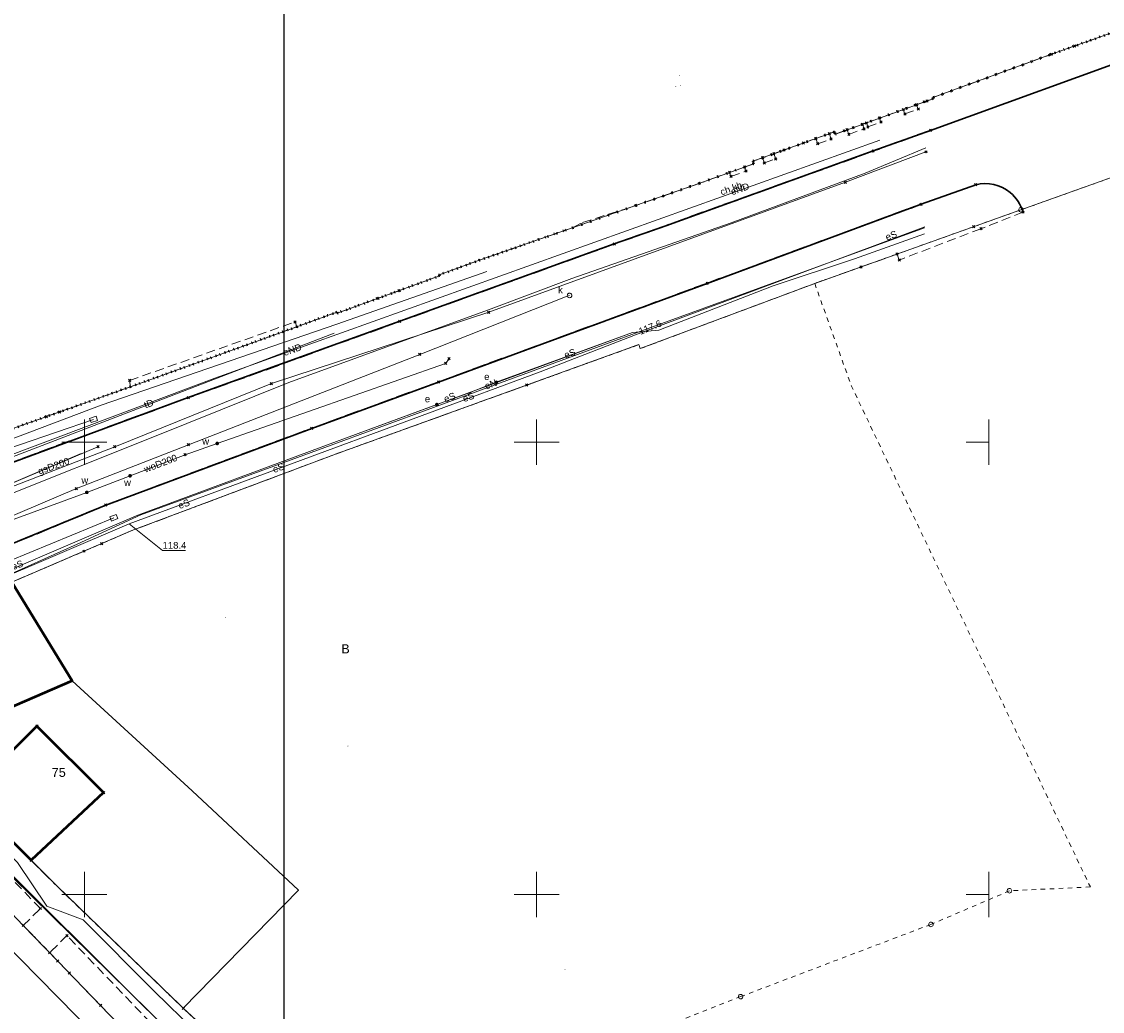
# Model space of a CAD drawing. Extents: x 6472695 to 6473494, y 5822279 to 5823456.
# Tile 41 of 49: x 6473093 to 6473213, y 5822637 to 5822746. Entities that reach past the tile are written whole.
import ezdxf
from ezdxf.enums import TextEntityAlignment as Align

# ---------------------------------------------------------------- set-up
doc = ezdxf.new("R2010")
doc.units = 0
for name, pattern in [('KROPK2', [1, 0.05, -0.95]), ('PRZER1-1', [1, 0.5, -0.5]), ('PRZER2-1', [1.5, 1, -0.5]), ('PRZER3-1', [2, 1.5, -0.5])]:
    doc.linetypes.add(name, pattern=pattern)
doc.layers.get('0').update_dxf_attribs({"color": 253, "linetype": 'CONTINUOUS'})
for name, color, linetype, lineweight in [('EGBU', 253, 'CONTINUOUS', 50), ('EGDE', 253, 'CONTINUOUS', 18), ('EGDE_O', 253, 'CONTINUOUS', 18), ('EGPG', 253, 'CONTINUOUS', 18), ('EGUG', 253, 'CONTINUOUS', 18), ('EGUG_O', 253, 'CONTINUOUS', 18), ('GESJAE', 253, 'CONTINUOUS', 50), ('GSPPRB', 253, 'CONTINUOUS', 18), ('GUPPRZ_O', 253, 'CONTINUOUS', 18), ('OTKC', 253, 'CONTINUOUS', 18), ('OTKC_O', 253, 'CONTINUOUS', 18), ('OTKJ', 7, 'CONTINUOUS', 30), ('OTKK', 7, 'CONTINUOUS', 30), ('Ramka sekcyjna', 253, 'CONTINUOUS', 18), ('SUEP', 253, 'CONTINUOUS', 18), ('SUEP_O', 253, 'CONTINUOUS', 18), ('SUEU', 253, 'CONTINUOUS', 18), ('SUEU_O', 253, 'CONTINUOUS', 18), ('SUGP', 253, 'CONTINUOUS', 18), ('SUGP_O', 253, 'CONTINUOUS', 18), ('SUKP', 253, 'CONTINUOUS', 18), ('SUPW', 253, 'CONTINUOUS', 18), ('SUPW_O', 253, 'CONTINUOUS', 18), ('SUTP', 253, 'CONTINUOUS', 18), ('SUTP_O', 253, 'CONTINUOUS', 18), ('SUWP', 253, 'CONTINUOUS', 18), ('SUWP_O', 253, 'CONTINUOUS', 18), ('SUWW', 253, 'CONTINUOUS', 18), ('SUWW_O', 253, 'CONTINUOUS', 18)]:
    doc.layers.add(name, color=color, linetype=linetype, lineweight=lineweight)
doc.styles.add('Arial', font='Arial')

# ---------------------------------------------------------------- blocks, each defined once
blk = doc.blocks.new('D_GSPPRB0')
at = {"color": 0, "lineweight": 18}
for points in [[(-0.12726, -0.12726), (0.12726, 0.12726)], [(-0.12726, 0.12726), (0.12726, -0.12726)]]:
    blk.add_lwpolyline(points, dxfattribs=at)
blk = doc.blocks.new('D_GEPPGD1_2')
blk.add_hatch(color=0).paths.add_polyline_path([(0, -0.045), (0.013906, -0.042798), (0.02645, -0.036406), (0.036406, -0.02645), (0.042798, -0.013906), (0.045, 0), (0.042798, 0.013906), (0.036406, 0.02645), (0.02645, 0.036406), (0.013906, 0.042798), (0, 0.045), (-0.013906, 0.042798), (-0.02645, 0.036406), (-0.036406, 0.02645), (-0.042798, 0.013906), (-0.045, 0), (-0.042798, -0.013906), (-0.036406, -0.02645), (-0.02645, -0.036406), (-0.013906, -0.042798)])
blk = doc.blocks.new('D_GUPWZA1')
blk.add_hatch(color=0).paths.add_polyline_path([(-0.2, 0), (-0.193185, -0.051764), (-0.173205, -0.1), (-0.141421, -0.141421), (-0.1, -0.173205), (-0.051764, -0.193185), (0, -0.2), (0.051764, -0.193185), (0.1, -0.173205), (0.141421, -0.141421), (0.173205, -0.1), (0.193185, -0.051764), (0.2, 0), (0.193185, 0.051764), (0.173205, 0.1), (0.141421, 0.141421), (0.1, 0.173205), (0.051764, 0.193185), (0, 0.2), (-0.051764, 0.193185), (-0.1, 0.173205), (-0.141421, 0.141421), (-0.173205, 0.1), (-0.193185, 0.051764)])
blk = doc.blocks.new('D_GUPIWZ1_3')
at = {"color": 0}
blk.add_lwpolyline([(0.375, -0.25), (-0.375, -0.25), (-0.375, 0.25), (0.375, 0.25)], close=True, dxfattribs=at)
blk = doc.blocks.new('D_GEPPGD1_1')
at = {"color": 0}
blk.add_lwpolyline([(0, 0.25), (0.077254, 0.237764), (0.146946, 0.202254), (0.202254, 0.146946), (0.237764, 0.077254), (0.25, 0), (0.237764, -0.077254), (0.202254, -0.146946), (0.146946, -0.202254), (0.077254, -0.237764), (0, -0.25), (-0.077254, -0.237764), (-0.146946, -0.202254), (-0.202254, -0.146946), (-0.237764, -0.077254), (-0.25, 0), (-0.237764, 0.077254), (-0.202254, 0.146946), (-0.146946, 0.202254), (-0.077254, 0.237764)], close=True, dxfattribs=at)
blk = doc.blocks.new('D_GUPIWZ1_1')
at = {"color": 0}
blk.add_lwpolyline([(0, 0.25), (0.064705, 0.241481), (0.125, 0.216506), (0.176777, 0.176777), (0.216506, 0.125), (0.241481, 0.064705), (0.25, 0), (0.241481, -0.064705), (0.216506, -0.125), (0.176777, -0.176777), (0.125, -0.216506), (0.064705, -0.241481), (0, -0.25), (-0.064705, -0.241481), (-0.125, -0.216506), (-0.176777, -0.176777), (-0.216506, -0.125), (-0.241481, -0.064705), (-0.25, 0), (-0.241481, 0.064705), (-0.216506, 0.125), (-0.176777, 0.176777), (-0.125, 0.216506), (-0.064705, 0.241481)], close=True, dxfattribs=at)
blk = doc.blocks.new('D_GUPEUT1')
blk.add_hatch(color=0).paths.add_polyline_path([(-0.2, 0), (-0.193185, -0.051764), (-0.173205, -0.1), (-0.141421, -0.141421), (-0.1, -0.173205), (-0.051764, -0.193185), (0, -0.2), (0.051764, -0.193185), (0.1, -0.173205), (0.141421, -0.141421), (0.173205, -0.1), (0.193185, -0.051764), (0.2, 0), (0.193185, 0.051764), (0.173205, 0.1), (0.141421, 0.141421), (0.1, 0.173205), (0.051764, 0.193185), (0, 0.2), (-0.051764, 0.193185), (-0.1, 0.173205), (-0.141421, 0.141421), (-0.173205, 0.1), (-0.193185, 0.051764)])

msp = doc.modelspace()

# ---------------------------------------------------------------- linework, layer by layer
msp.add_lwpolyline([(6472822.06, 5822771.79), (6473122.06, 5822771.79), (6473122.06, 5822561.79), (6472822.06, 5822561.79)], close=True)
at = {"layer": 'EGBU', "linetype": 'Continuous'}
msp.add_lwpolyline([(6473091.99, 5822684.53), (6473098.66, 5822673.63), (6473086.97, 5822668.57), (6473088.95, 5822666.48), (6473090.18, 5822667.83), (6473092.16, 5822666.02), (6473094.75, 5822668.61), (6473102.13, 5822661.26), (6473094.12, 5822653.77), (6473074.09, 5822673.89), (6473074.63, 5822677.02)], close=True, dxfattribs=at)
at = {"layer": 'EGDE', "linetype": 'Continuous'}
for points in [[(6473085.72, 5822699.25), (6473105.09, 5822706.12), (6473123.49, 5822712.77), (6473127.91, 5822714.38), (6473127.96, 5822714.27), (6473139.26, 5822718.38), (6473139.22, 5822718.49), (6473143.66, 5822720.11), (6473150.21, 5822722.4), (6473153.97, 5822723.71), (6473160.94, 5822726.15), (6473168.03, 5822728.63), (6473174, 5822730.79), (6473173.91, 5822731.05), (6473182.93, 5822734.32), (6473183.02, 5822734.06), (6473188.92, 5822736.2), (6473193.82, 5822737.97), (6473193.78, 5822738.09), (6473206.79, 5822742.85), (6473214.27, 5822745.5)], [(6473221.98, 5822732.27), (6473203.54, 5822725.69), (6473180.74, 5822717.55), (6473161.44, 5822710.34), (6473161.29, 5822710.78), (6473127.75, 5822698.67), (6473105.26, 5822690.23), (6473091.99, 5822684.53)], [(6473074.04, 5822673.75), (6473096.95, 5822650.93), (6473110.94, 5822637.41), (6473128.59, 5822621.16), (6473158.6, 5822598.66), (6473158.5, 5822598.53), (6473193.98, 5822571.95), (6473205.22, 5822563.51), (6473211.68, 5822558.68), (6473213.73, 5822557.1)]]:
    msp.add_lwpolyline(points, dxfattribs=at)
msp.add_lwpolyline([(6473110.94, 5822637.41), (6473096.95, 5822650.93), (6473074.04, 5822673.75), (6473070.66, 5822677.14), (6473090.63, 5822686.81), (6473091.99, 5822684.53), (6473098.66, 5822673.63), (6473111.92, 5822661.44), (6473123.68, 5822650.45)], close=True, dxfattribs=at)
at = {"layer": 'EGUG', "linetype": 'PRZER1-1'}
for points in [[(6473085.72, 5822699.25), (6473095.78, 5822702.82), (6473097.26, 5822703.34), (6473105.09, 5822706.12), (6473123.49, 5822712.77), (6473127.91, 5822714.38), (6473127.96, 5822714.27), (6473132.46, 5822715.9), (6473134.77, 5822716.75), (6473139.26, 5822718.38), (6473139.22, 5822718.49), (6473143.66, 5822720.11), (6473150.21, 5822722.4), (6473153.97, 5822723.71), (6473160.94, 5822726.15), (6473168.03, 5822728.63), (6473174, 5822730.79), (6473173.91, 5822731.05), (6473177.36, 5822732.3), (6473179.48, 5822733.07), (6473182.93, 5822734.32), (6473183.02, 5822734.06), (6473188.92, 5822736.2), (6473193.82, 5822737.97), (6473193.78, 5822738.09), (6473206.79, 5822742.85), (6473206.93, 5822742.9), (6473209.48, 5822743.8), (6473214.27, 5822745.5)], [(6473221.98, 5822732.27), (6473203.54, 5822725.69), (6473198.3, 5822723.82), (6473180.74, 5822717.55), (6473161.44, 5822710.34), (6473161.29, 5822710.78), (6473127.75, 5822698.67), (6473105.26, 5822690.23), (6473091.99, 5822684.53), (6473074.63, 5822677.02), (6473074.09, 5822673.89), (6473074.04, 5822673.75), (6473096.95, 5822650.93), (6473110.94, 5822637.41), (6473128.59, 5822621.16), (6473158.6, 5822598.66), (6473158.5, 5822598.53), (6473193.98, 5822571.95), (6473205.22, 5822563.51), (6473211.68, 5822558.68), (6473213.73, 5822557.1)]]:
    msp.add_lwpolyline(points, dxfattribs=at)
msp.add_lwpolyline([(6473091.99, 5822684.53), (6473105.26, 5822690.23), (6473127.75, 5822698.67), (6473161.29, 5822710.78), (6473161.44, 5822710.34), (6473180.74, 5822717.55), (6473184.77, 5822706.27), (6473211.21, 5822650.82), (6473202.27, 5822650.4), (6473193.58, 5822646.68), (6473172.55, 5822638.7), (6473162.01, 5822634.57), (6473160.54, 5822633.99), (6473145.56, 5822628.11), (6473143.67, 5822627.26), (6473128.59, 5822621.16), (6473110.94, 5822637.41), (6473096.95, 5822650.93), (6473074.04, 5822673.75), (6473074.09, 5822673.89), (6473074.63, 5822677.02)], close=True, dxfattribs=at)
at = {"layer": 'GESJAE', "linetype": 'KROPK2'}
for points in [[(6473085.72, 5822699.25), (6473105.09, 5822706.12), (6473123.49, 5822712.77), (6473127.91, 5822714.38), (6473127.96, 5822714.27), (6473139.26, 5822718.38), (6473139.22, 5822718.49), (6473143.66, 5822720.11), (6473150.21, 5822722.4), (6473153.97, 5822723.71), (6473160.94, 5822726.15), (6473168.03, 5822728.63), (6473174, 5822730.79), (6473173.91, 5822731.05), (6473182.93, 5822734.32), (6473183.02, 5822734.06), (6473188.92, 5822736.2), (6473193.82, 5822737.97), (6473193.78, 5822738.09), (6473206.79, 5822742.85), (6473214.27, 5822745.5)], [(6473214.27, 5822745.5), (6473206.79, 5822742.85), (6473193.78, 5822738.09), (6473193.82, 5822737.97), (6473188.92, 5822736.2), (6473183.02, 5822734.06), (6473182.93, 5822734.32), (6473173.91, 5822731.05), (6473174, 5822730.79), (6473168.03, 5822728.63), (6473160.94, 5822726.15), (6473153.97, 5822723.71), (6473150.21, 5822722.4), (6473143.66, 5822720.11), (6473139.22, 5822718.49), (6473139.26, 5822718.38), (6473127.96, 5822714.27), (6473127.91, 5822714.38), (6473123.49, 5822712.77), (6473105.09, 5822706.12), (6473085.72, 5822699.25)]]:
    msp.add_lwpolyline(points, dxfattribs=at)
at = {"layer": 'GUPPRZ_O', "linetype": 'Continuous', "flags": 128}
msp.add_lwpolyline([(6473104.94, 5822690.96), (6473108.65, 5822688.04), (6473111.17, 5822688.04)], dxfattribs=at)
at = {"layer": 'OTKC', "linetype": 'PRZER2-1'}
for points in [[(6473085.72, 5822699.25), (6473095.78, 5822702.82), (6473097.26, 5822703.34), (6473105.09, 5822706.12), (6473105, 5822706.82), (6473123.3, 5822713.3), (6473123.49, 5822712.77), (6473127.91, 5822714.38), (6473127.96, 5822714.27), (6473132.46, 5822715.9), (6473134.77, 5822716.75), (6473139.26, 5822718.38), (6473139.22, 5822718.49), (6473143.66, 5822720.11), (6473150.21, 5822722.4), (6473153.97, 5822723.71), (6473155.08, 5822724.29), (6473160.94, 5822726.15), (6473168.03, 5822728.63), (6473171.32, 5822729.83), (6473171.48, 5822729.38), (6473173.14, 5822729.98), (6473172.98, 5822730.42), (6473174, 5822730.79), (6473173.91, 5822731.05), (6473174.97, 5822731.44), (6473175.18, 5822730.87), (6473176.43, 5822731.32), (6473176.22, 5822731.89), (6473177.36, 5822732.3), (6473179.48, 5822733.07), (6473180.86, 5822733.57), (6473181.07, 5822732.99), (6473182.55, 5822733.53), (6473182.34, 5822734.11), (6473182.93, 5822734.32), (6473183.02, 5822734.06), (6473184.32, 5822734.54), (6473184.51, 5822734.03), (6473186.2, 5822734.64), (6473186.01, 5822735.15), (6473186.45, 5822735.3), (6473186.61, 5822734.86), (6473188.06, 5822735.39), (6473187.89, 5822735.83), (6473188.92, 5822736.2), (6473190.53, 5822736.78), (6473190.71, 5822736.29), (6473192.18, 5822736.82), (6473192, 5822737.31), (6473193.15, 5822737.73), (6473193.82, 5822737.97), (6473193.78, 5822738.09), (6473206.79, 5822742.85), (6473206.93, 5822742.9), (6473209.48, 5822743.8), (6473214.27, 5822745.5)], [(6473218.11, 5822743.37), (6473193.54, 5822734.47), (6473187.2, 5822732.2), (6473164.28, 5822723.93), (6473158.58, 5822721.92), (6473134.87, 5822713.37), (6473127.1, 5822710.56), (6473111.49, 5822704.93), (6473090.31, 5822697.14)], [(6473074.04, 5822673.75), (6473096.95, 5822650.93), (6473110.94, 5822637.41), (6473128.59, 5822621.16), (6473158.6, 5822598.66), (6473158.5, 5822598.53), (6473193.98, 5822571.95), (6473197.13, 5822569.53), (6473222.06, 5822550.55)], [(6473108.36, 5822634.73), (6473098.07, 5822645.45), (6473096.17, 5822643.54), (6473093.25, 5822646.57), (6473095.14, 5822648.44), (6473078.83, 5822665.32)]]:
    msp.add_lwpolyline(points, dxfattribs=at)
msp.add_lwpolyline([(6473092.88, 5822689.11), (6473102.37, 5822693.04), (6473125.14, 5822701.52), (6473139.15, 5822706.65), (6473150.57, 5822710.84), (6473168.85, 5822717.56), (6473192.5, 5822726.31), (6473198.54, 5822728.46, -0.108992), (6473200.37, 5822728.53, -0.283916), (6473203.76, 5822725.43), (6473199.11, 5822723.6), (6473190.08, 5822720.14), (6473189.84, 5822720.79), (6473185.84, 5822719.37), (6473180.74, 5822717.55), (6473179.96, 5822717.25), (6473177.26, 5822716.25), (6473161.44, 5822710.34), (6473161.29, 5822710.8), (6473152.16, 5822707.49), (6473148.91, 5822706.31), (6473127.75, 5822698.67), (6473121.07, 5822696.16), (6473118.71, 5822695.28), (6473105.26, 5822690.23), (6473101.91, 5822688.79), (6473099.96, 5822687.95), (6473091.99, 5822684.53)], format="xyb", dxfattribs=at)
at = {"layer": 'OTKJ', "linetype": 'PRZER3-1'}
for points in [[(6473193.54, 5822734.47), (6473187.2, 5822732.2), (6473164.28, 5822723.93), (6473158.58, 5822721.92), (6473134.87, 5822713.37), (6473127.1, 5822710.56), (6473111.49, 5822704.93), (6473090.31, 5822697.14), (6473081.17, 5822693.6), (6473066.15, 5822687.82, 0.039534), (6473051.21, 5822680.87), (6473049.66, 5822680.27, -0.272908), (6473045.27, 5822681.6, -0.062837), (6473042.32, 5822687.81)], [(6473068.76, 5822678.1, -0.135876), (6473070.64, 5822679.62), (6473078.88, 5822683.13), (6473079.68, 5822683.48), (6473084.27, 5822685.52), (6473092.88, 5822689.11), (6473102.37, 5822693.04), (6473125.14, 5822701.52), (6473139.15, 5822706.65), (6473150.57, 5822710.84), (6473168.85, 5822717.56), (6473192.5, 5822726.31)]]:
    msp.add_lwpolyline(points, format="xyb", dxfattribs=at)
msp.add_lwpolyline([(6473091.21, 5822648.66), (6473093.25, 5822646.57), (6473096.17, 5822643.54), (6473097.06, 5822642.63), (6473098.33, 5822641.31), (6473101.79, 5822637.72), (6473103.08, 5822636.38), (6473109.65, 5822629.56), (6473115.68, 5822623.31), (6473123.72, 5822615.48), (6473129.04, 5822611.17), (6473131.83, 5822609.09), (6473133.3, 5822607.97), (6473136.88, 5822605.27), (6473138.39, 5822604.14), (6473140.69, 5822602.41), (6473142.18, 5822601.29), (6473145.91, 5822598.49), (6473147.4, 5822597.37), (6473164.85, 5822584.26), (6473168.91, 5822581.22), (6473164.26, 5822575)], dxfattribs=at)
at = {"layer": 'OTKK', "linetype": 'Continuous'}
for points in [[(6473218.11, 5822743.37), (6473193.54, 5822734.47), (6473187.2, 5822732.2), (6473164.28, 5822723.93), (6473158.58, 5822721.92), (6473134.87, 5822713.37), (6473127.1, 5822710.56), (6473111.49, 5822704.93), (6473090.31, 5822697.14), (6473081.17, 5822693.6), (6473066.15, 5822687.82, 0.039534), (6473051.21, 5822680.87), (6473049.66, 5822680.27, -0.272908), (6473045.27, 5822681.6, -0.062837), (6473042.32, 5822687.81)], [(6473203.76, 5822725.43, 0.15126), (6473202.35, 5822727.59, 0.243722), (6473198.54, 5822728.46), (6473192.5, 5822726.31), (6473168.85, 5822717.56), (6473150.57, 5822710.84), (6473139.15, 5822706.65), (6473125.14, 5822701.52), (6473102.37, 5822693.04), (6473092.88, 5822689.11)]]:
    msp.add_lwpolyline(points, format="xyb", dxfattribs=at)
msp.add_lwpolyline([(6473089.93, 5822650.01), (6473093.25, 5822646.57), (6473097.06, 5822642.63), (6473101.79, 5822637.72), (6473109.65, 5822629.56), (6473115.68, 5822623.31), (6473123.72, 5822615.48), (6473129.04, 5822611.17), (6473131.83, 5822609.09), (6473136.88, 5822605.27), (6473142.18, 5822601.29), (6473147.4, 5822597.37), (6473164.85, 5822584.26), (6473179.55, 5822573.24), (6473183.55, 5822570.25), (6473189.76, 5822565.57), (6473194.19, 5822562.26), (6473195.74, 5822561.1), (6473196.85, 5822560.3), (6473199.53, 5822558.27), (6473201.15, 5822557.05), (6473205.23, 5822553.99), (6473206.7, 5822552.9), (6473213.74, 5822547.63)], dxfattribs=at)
at = {"layer": 'Ramka sekcyjna', "linetype": 'Continuous', "flags": 128}
for points in [[(6473100, 5822697.5), (6473100, 5822702.5)], [(6473150, 5822697.5), (6473150, 5822702.5)], [(6473200, 5822697.5), (6473200, 5822702.5)], [(6473102.5, 5822700), (6473097.5, 5822700)], [(6473152.5, 5822700), (6473147.5, 5822700)], [(6473200, 5822700), (6473197.5, 5822700)], [(6473100, 5822647.5), (6473100, 5822652.5)], [(6473150, 5822647.5), (6473150, 5822652.5)], [(6473200, 5822647.5), (6473200, 5822652.5)], [(6473102.5, 5822650), (6473097.5, 5822650)], [(6473152.5, 5822650), (6473147.5, 5822650)], [(6473200, 5822650), (6473197.5, 5822650)]]:
    msp.add_lwpolyline(points, dxfattribs=at)
at = {"layer": 'SUEP', "linetype": 'Continuous'}
for points in [[(6473187.92, 5822733.39), (6473114.42, 5822707.09), (6473071.25, 5822690.84), (6473053.96, 5822684.29), (6473045.45, 5822682.86), (6473035.72, 5822677.44), (6473034.59, 5822672.79), (6473000.39, 5822652.87), (6473000.62, 5822652.48)], [(6472993.91, 5822632.3), (6472998.81, 5822635.41), (6473057.64, 5822670.07), (6473099.2, 5822688.72), (6473106.24, 5822691.96), (6473126.6, 5822699.4), (6473162.64, 5822712.67), (6473192.89, 5822723.71)], [(6473073.73, 5822677.64), (6473104.94, 5822690.96), (6473138.03, 5822703.21), (6473150.39, 5822707.78), (6473160.92, 5822711.85), (6473192.9, 5822723.79)], [(6473070.83, 5822671.07), (6473071.52, 5822673.01), (6473073.14, 5822674.64), (6473074.02, 5822678.45), (6473076.37, 5822679.19), (6473091.47, 5822685.72), (6473105.9, 5822691.92), (6473127.19, 5822699.83), (6473160.61, 5822712.13), (6473163.49, 5822712.38), (6473176.15, 5822717.28), (6473185.15, 5822720.28), (6473192.88, 5822723.05)], [(6473022.21, 5822589.63), (6473023.71, 5822591.22), (6473023.59, 5822592.13), (6473023.1, 5822592.5), (6473020.95, 5822593.21), (6473018.17, 5822595.68), (6473013.21, 5822601), (6472998.49, 5822623.31), (6472996.76, 5822625.17), (6472993.94, 5822627.32), (6472993.81, 5822630.12), (6472994.34, 5822631.85), (6472997.48, 5822633.78), (6473013.98, 5822644.04), (6473035.17, 5822656.76), (6473052.97, 5822667.28), (6473067.93, 5822673.58), (6473073.73, 5822677.64), (6473104.94, 5822690.96), (6473138.03, 5822703.21), (6473150.39, 5822707.78), (6473160.92, 5822711.85)], [(6473070.66, 5822671.02), (6473071.52, 5822673.01), (6473073.14, 5822674.64), (6473074.02, 5822678.45), (6473076.37, 5822679.19), (6473091.47, 5822685.72), (6473105.9, 5822691.92), (6473127.19, 5822699.83), (6473138.97, 5822704.16), (6473142.26, 5822705.36), (6473145.53, 5822706.62), (6473160.61, 5822712.13)]]:
    msp.add_lwpolyline(points, dxfattribs=at)
at = {"layer": 'SUGP', "linetype": 'Continuous'}
for points in [[(6473057.07, 5822679.28), (6473058.24, 5822680), (6473059.32, 5822680.71), (6473063.86, 5822683.25), (6473067.9, 5822684.75), (6473090.53, 5822693.76), (6473107.57, 5822700.54), (6473122.59, 5822706.58), (6473144.97, 5822714.73), (6473153.88, 5822718.09), (6473171.49, 5822724.25), (6473186.31, 5822729.74), (6473193.04, 5822732.54)], [(6473076.9, 5822689.99), (6473091.25, 5822695.14), (6473101.5, 5822699.49)], [(6473099.65, 5822698.73), (6473091.66, 5822695.32), (6473076.07, 5822688.55), (6473065.07, 5822683.99), (6473060.76, 5822682.15)], [(6473113.31, 5822631.18), (6473111.39, 5822632.9), (6473089.91, 5822653.98), (6473075.51, 5822667.83), (6473060.1, 5822682.12)], [(6473155.28, 5822597.19), (6473149.6, 5822600.59), (6473139.7, 5822608.17), (6473126.76, 5822617.84), (6473106.17, 5822638.02), (6473090.05, 5822654.03), (6473076.01, 5822667.59), (6473068.23, 5822675.56), (6473060.76, 5822682.15)], [(6473057.07, 5822679.28), (6473063.76, 5822672.69), (6473073.92, 5822662.16), (6473086.46, 5822649.39), (6473099.16, 5822636.49), (6473105.46, 5822630.27), (6473112.14, 5822623.67), (6473117.55, 5822618.33), (6473126.71, 5822610.8)]]:
    msp.add_lwpolyline(points, dxfattribs=at)
at = {"layer": 'SUKP', "linetype": 'Continuous'}
msp.add_lwpolyline([(6473153.64, 5822716.22), (6473153.2, 5822716.08), (6473137.08, 5822709.7), (6473111.51, 5822699.71), (6473099.12, 5822694.87), (6473065.95, 5822680.78)], dxfattribs=at)
at = {"layer": 'SUTP', "linetype": 'Continuous'}
for points in [[(6473144.51, 5822718.87), (6473127.91, 5822713.06), (6473101.87, 5822704.1), (6473088.47, 5822699.03), (6473062.68, 5822688.4), (6473047.83, 5822682.08), (6473027.42, 5822669.58), (6473012.13, 5822660.06), (6473000.25, 5822652.96), (6472990.66, 5822647), (6472975.11, 5822641.88), (6472974.82, 5822639.89)], [(6473127.62, 5822712.04), (6473086.67, 5822696.31), (6473079.15, 5822693.23), (6473072.82, 5822690.62), (6473060.35, 5822685.54), (6473049.2, 5822680.98), (6473035.57, 5822672.83), (6473032.25, 5822670.87), (6473021.9, 5822664.62), (6473011.46, 5822658.56), (6473005.78, 5822655.22), (6472991.72, 5822646.91), (6472979.34, 5822642.85), (6472975.52, 5822641.5), (6472974.82, 5822639.89)], [(6473045.45, 5822684.3), (6473088.71, 5822698.3), (6473101.02, 5822702.52)], [(6473103.26, 5822691.64), (6473089.3, 5822685.87), (6473070.06, 5822677.41)], [(6473121.13, 5822626.21), (6473107.77, 5822639.27), (6473099.85, 5822647.18), (6473095.86, 5822648.71), (6473092.59, 5822653.51), (6473080.25, 5822665.59), (6473075.78, 5822670), (6473070.37, 5822676.88), (6473070.06, 5822677.41)]]:
    msp.add_lwpolyline(points, dxfattribs=at)
at = {"layer": 'SUWP', "linetype": 'Continuous'}
for points in [[(6473046.39, 5822675.38), (6473053.77, 5822679.83), (6473058.35, 5822682.07), (6473069.81, 5822686.47), (6473103.36, 5822699.49), (6473120.67, 5822706.47), (6473144.71, 5822714.37), (6473184.13, 5822728.73), (6473193.03, 5822732.1)], [(6473140.32, 5822709.22), (6473139.93, 5822708.7), (6473114.69, 5822699.86), (6473111.14, 5822698.61), (6473105.05, 5822696.28), (6473100.27, 5822694.45), (6473080.87, 5822687.32), (6473065.66, 5822681.32), (6473050.32, 5822673.1), (6473032.17, 5822663.29), (6473009.45, 5822650.96), (6472999.14, 5822645.55), (6472998.41, 5822644), (6472989.87, 5822638.93), (6472984.83, 5822636.15), (6472966.44, 5822628.15), (6472940.07, 5822617.97), (6472918.65, 5822610.34), (6472899.75, 5822603.67), (6472872.49, 5822601.19), (6472854.02, 5822600.52), (6472849.72, 5822600.36), (6472833.97, 5822600.94), (6472817.87, 5822601.44)]]:
    msp.add_lwpolyline(points, dxfattribs=at)

# ---------------------------------------------------------------- block references
at = {"layer": 'EGPG', "linetype": 'Continuous'}
for name, p in [('D_GEPPGD1_2', (6473206.79, 5822742.85)), ('D_GEPPGD1_2', (6473165.77, 5822740.57)), ('D_GEPPGD1_2', (6473165.39, 5822739.32)), ('D_GEPPGD1_2', (6473165.92, 5822739.43)), ('D_GEPPGD1_2', (6473193.78, 5822738.09)), ('D_GEPPGD1_2', (6473193.82, 5822737.97)), ('D_GEPPGD1_2', (6473188.92, 5822736.2)), ('D_GEPPGD1_2', (6473182.93, 5822734.32)), ('D_GEPPGD1_2', (6473183.02, 5822734.06)), ('D_GEPPGD1_2', (6473173.91, 5822731.05)), ('D_GEPPGD1_2', (6473174, 5822730.79)), ('D_GEPPGD1_2', (6473168.03, 5822728.63)), ('D_GEPPGD1_2', (6473160.94, 5822726.15)), ('D_GEPPGD1_1', (6473203.54, 5822725.69)), ('D_GEPPGD1_2', (6473153.97, 5822723.71)), ('D_GEPPGD1_2', (6473150.21, 5822722.4)), ('D_GEPPGD1_2', (6473143.66, 5822720.11)), ('D_GEPPGD1_2', (6473139.22, 5822718.49)), ('D_GEPPGD1_2', (6473139.26, 5822718.38)), ('D_GEPPGD1_2', (6473180.74, 5822717.55)), ('D_GEPPGD1_2', (6473127.91, 5822714.38)), ('D_GEPPGD1_2', (6473127.96, 5822714.27)), ('D_GEPPGD1_2', (6473123.49, 5822712.77)), ('D_GEPPGD1_2', (6473161.29, 5822710.78)), ('D_GEPPGD1_2', (6473161.44, 5822710.34)), ('D_GEPPGD1_2', (6473105.09, 5822706.12)), ('D_GEPPGD1_2', (6473184.77, 5822706.27)), ('D_GEPPGD1_2', (6473127.75, 5822698.67)), ('D_GEPPGD1_2', (6473105.26, 5822690.23)), ('D_GEPPGD1_2', (6473115.61, 5822680.59)), ('D_GEPPGD1_2', (6473098.66, 5822673.63)), ('D_GEPPGD1_2', (6473129.13, 5822666.4)), ('D_GEPPGD1_2', (6473111.92, 5822661.44)), ('D_GEPPGD1_2', (6473096.95, 5822650.93)), ('D_GEPPGD1_2', (6473123.68, 5822650.45)), ('D_GEPPGD1_1', (6473202.27, 5822650.4)), ('D_GEPPGD1_2', (6473211.21, 5822650.82)), ('D_GEPPGD1_1', (6473193.58, 5822646.68)), ('D_GEPPGD1_2', (6473153.13, 5822641.69)), ('D_GEPPGD1_1', (6473172.55, 5822638.7)), ('D_GEPPGD1_2', (6473110.94, 5822637.41))]:
    msp.add_blockref(name, p, dxfattribs=at)
at = {"layer": 'GSPPRB', "linetype": 'Continuous'}
for p in [(6473209.48, 5822743.8), (6473206.93, 5822742.9), (6473193.15, 5822737.73), (6473190.53, 5822736.78), (6473192, 5822737.31), (6473192.18, 5822736.82), (6473186.01, 5822735.15), (6473186.45, 5822735.3), (6473187.89, 5822735.83), (6473188.06, 5822735.39), (6473190.71, 5822736.29), (6473182.34, 5822734.11), (6473184.32, 5822734.54), (6473184.51, 5822734.03), (6473186.2, 5822734.64), (6473186.61, 5822734.86), (6473193.54, 5822734.47), (6473179.48, 5822733.07), (6473180.86, 5822733.57), (6473181.07, 5822732.99), (6473182.55, 5822733.53), (6473176.22, 5822731.89), (6473177.36, 5822732.3), (6473187.2, 5822732.2), (6473193.03, 5822732.1), (6473172.98, 5822730.42), (6473174.97, 5822731.44), (6473175.18, 5822730.87), (6473176.43, 5822731.32), (6473171.32, 5822729.83), (6473171.48, 5822729.38), (6473173.14, 5822729.98), (6473184.13, 5822728.73), (6473198.54, 5822728.46), (6473192.5, 5822726.31), (6473203.76, 5822725.43), (6473198.3, 5822723.82), (6473199.11, 5822723.6), (6473158.58, 5822721.92), (6473189.84, 5822720.79), (6473190.08, 5822720.14), (6473185.84, 5822719.37), (6473168.85, 5822717.56), (6473134.77, 5822716.75), (6473132.46, 5822715.9), (6473144.71, 5822714.37), (6473123.3, 5822713.3), (6473134.87, 5822713.37), (6473137.08, 5822709.7), (6473140.32, 5822709.22), (6473139.93, 5822708.7), (6473105, 5822706.82), (6473120.67, 5822706.47), (6473139.15, 5822706.65), (6473148.91, 5822706.31), (6473111.49, 5822704.93), (6473097.26, 5822703.34), (6473095.78, 5822702.82), (6473125.14, 5822701.52), (6473101.5, 5822699.49), (6473103.36, 5822699.49), (6473111.51, 5822699.71), (6473111.14, 5822698.61), (6473099.12, 5822694.87), (6473102.37, 5822693.04), (6473101.91, 5822688.79), (6473099.96, 5822687.95), (6473094.75, 5822668.61), (6473102.13, 5822661.26), (6473094.12, 5822653.77), (6473095.14, 5822648.44), (6473093.25, 5822646.57), (6473098.07, 5822645.45), (6473096.17, 5822643.54), (6473097.06, 5822642.63), (6473098.33, 5822641.31), (6473101.79, 5822637.72), (6473110.94, 5822637.41)]:
    msp.add_blockref('D_GSPPRB0', p, dxfattribs=at)
at = {"layer": 'SUEU', "linetype": 'Continuous'}
for p in [(6473145.53, 5822706.62), (6473138.97, 5822704.16)]:
    msp.add_blockref('D_GUPEUT1', p, dxfattribs=at)
at = {"layer": 'SUPW', "linetype": 'Continuous'}
msp.add_blockref('D_GUPIWZ1_1', (6473153.64, 5822716.22), dxfattribs=at)
for p, rotation in [((6473101.02, 5822702.52), 19.70011335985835), ((6473103.26, 5822691.64), 202.5544817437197)]:
    msp.add_blockref('D_GUPIWZ1_3', p, dxfattribs=dict(at, rotation=rotation))
at = {"layer": 'SUWW', "linetype": 'Continuous'}
for p, rotation in [((6473114.69, 5822699.86), 200.2941262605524), ((6473105.05, 5822696.28), 202.0515339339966), ((6473100.27, 5822694.45), 20.7133582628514)]:
    msp.add_blockref('D_GUPWZA1', p, dxfattribs=dict(at, rotation=rotation))

# ---------------------------------------------------------------- texts
at = {"layer": 'EGDE_O', "linetype": 'Continuous', "style": 'Arial'}
msp.add_text('75', height=1, dxfattribs=at).set_placement((6473097.17, 5822662.99, 10.8), align=Align.CENTER)
at = {"layer": 'EGUG_O', "linetype": 'Continuous', "style": 'Arial'}
msp.add_text('B', height=1, dxfattribs=at).set_placement((6473128.87, 5822676.65, 10.8), align=Align.CENTER)
at = {"layer": 'GUPPRZ_O', "linetype": 'Continuous', "style": 'Arial'}
msp.add_text('117.6', height=0.75, rotation=22.1895, dxfattribs=at).set_placement((6473161.47, 5822711.86, 10.8))
msp.add_text('118.4', height=0.75, dxfattribs=at).set_placement((6473108.65, 5822688.22, 10.8))
at = {"layer": 'OTKC_O', "linetype": 'Continuous', "style": 'Arial'}
msp.add_text('ch.kb.', height=0.75, rotation=19.8498, dxfattribs=at).set_placement((6473171.77, 5822727.75, 10.8), align=Align.CENTER)
at = {"layer": 'SUEP_O', "linetype": 'Continuous', "style": 'Arial'}
for s, rotation, p in [('eND', 19.6864, (6473172.6, 5822727.65, 10.8)), ('eS', 20.3083, (6473189.32, 5822722.5, 10.8)), ('eND', 19.6864, (6473123.12, 5822709.87, 10.8)), ('eS', 20.2077, (6473153.8, 5822709.45, 10.8)), ('eN', 20.2077, (6473145.05, 5822706.04, 10.8)), ('eS', 20.2077, (6473140.51, 5822704.61, 10.8)), ('eS', 20.3083, (6473142.59, 5822704.64, 10.8)), ('eS', 20.308, (6473121.59, 5822696.81, 10.8)), ('eS', 20.3083, (6473111.14, 5822692.82, 10.8)), ('eS', 20.2077, (6473092.73, 5822686.07, 10.8))]:
    msp.add_text(s, height=0.75, rotation=rotation, dxfattribs=at).set_placement(p, align=Align.CENTER)
at = {"layer": 'SUEU_O', "linetype": 'Continuous', "style": 'Arial'}
for p in [(6473144.78, 5822706.87, 10.8), (6473138.22, 5822704.41, 10.8)]:
    msp.add_text('e', height=0.75, dxfattribs=at).set_placement(p, align=Align.RIGHT)
at = {"layer": 'SUGP_O', "linetype": 'Continuous', "style": 'Arial'}
msp.add_text('gsD200', height=0.75, rotation=19.7419, dxfattribs=at).set_placement((6473096.73, 5822697.01, 10.8), align=Align.CENTER)
at = {"layer": 'SUPW_O', "linetype": 'Continuous', "style": 'Arial'}
msp.add_text('k', height=0.75, dxfattribs=at).set_placement((6473152.89, 5822716.47, 10.8), align=Align.RIGHT)
at = {"layer": 'SUTP_O', "linetype": 'Continuous', "style": 'Arial'}
msp.add_text('tD', height=0.75, rotation=21.0143, dxfattribs=at).set_placement((6473107.25, 5822703.9, 10.8), align=Align.CENTER)
at = {"layer": 'SUWP_O', "linetype": 'Continuous', "style": 'Arial'}
msp.add_text('woD200', height=0.75, rotation=20.952, dxfattribs=at).set_placement((6473108.55, 5822697.3, 10.8), align=Align.CENTER)
at = {"layer": 'SUWW_O', "linetype": 'Continuous', "style": 'Arial'}
for p in [(6473113.79, 5822699.72, 10.8), (6473100.43, 5822695.43, 10.8), (6473105.15, 5822695.16, 10.8)]:
    msp.add_text('w', height=0.75, dxfattribs=at).set_placement(p, align=Align.RIGHT)

doc.saveas('drawing.dxf')
